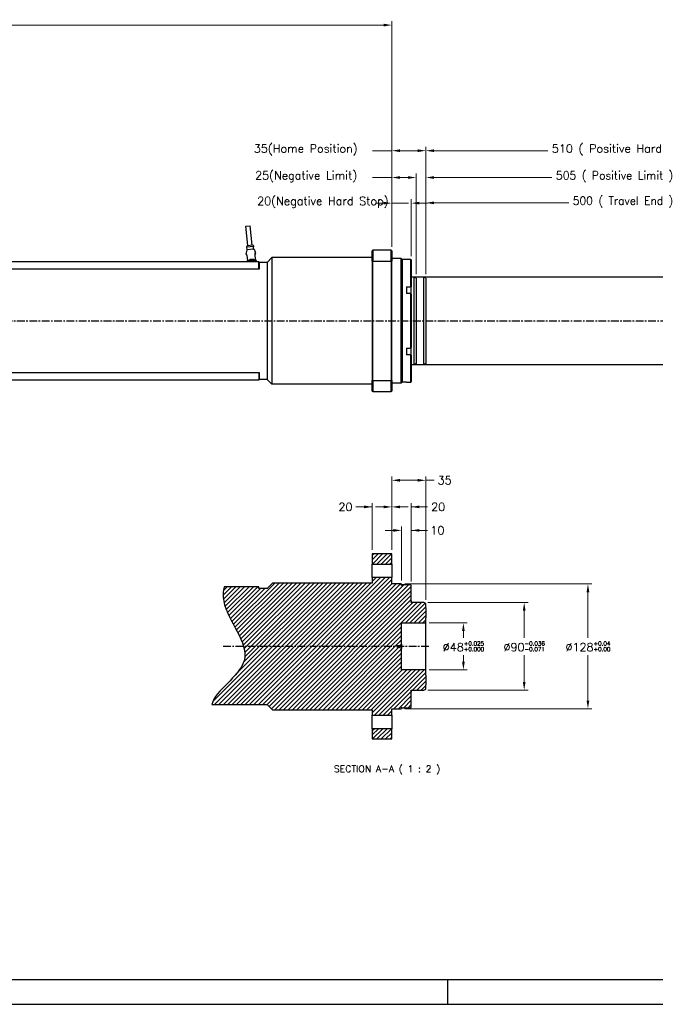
# Model space of a CAD drawing. Extents: x 0 to 2359, y -14 to 1663.
# Tile 5 of 40: x 738 to 1391, y 0 to 1010. Entities that reach past the tile are written whole.
import ezdxf

# ---------------------------------------------------------------- set-up
doc = ezdxf.new("R2010")
doc.units = 0
doc.header["$LTSCALE"] = 25.4
doc.linetypes.add('CENTER', pattern=[2, 1.25, -0.25, 0.25, -0.25])
doc.layers.get('0').update_dxf_attribs({"linetype": 'CONTINUOUS'})
doc.layers.get('Defpoints').update_dxf_attribs({"linetype": 'CONTINUOUS'})
doc.layers.add('ATA-CENTER', color=133, linetype='CENTER')
doc.layers.add('ATA-DIM', color=252, linetype='CONTINUOUS', lineweight=25)
doc.layers.add('ATA-TEXT', color=7, linetype='CONTINUOUS', lineweight=25)
doc.styles.get("Standard").update_dxf_attribs({"font": 'simplex.shx'})
doc.dimstyles.new('ata_A1', dxfattribs={"dimtxt": 4.2, "dimasz": 4.2, "dimexe": 2, "dimexo": 2, "dimgap": 2, "dimtad": 0, "dimtih": 1, "dimtoh": 1, "dimdec": 6, "dimdsep": 46, "dimtxsty": 'Standard', "dimcen": 0, "dimclrd": 252, "dimclre": 252, "dimclrt": 4, "dimadec": 6, "dimazin": 2, "dimtfac": 1, "dimtdec": 6, "dimtofl": 0, "dimtmove": 0, "dimatfit": 3, "dimfxl": 0, "dimtolj": 1, "dimtzin": 0, "dimlwd": 0, "dimlwe": 0, "dimarcsym": 0})

# ---------------------------------------------------------------- blocks, each defined once
blk = doc.blocks.new('*D14916')
at = {"layer": 'ATA-DIM', "color": 252, "lineweight": 0}
for p, q in [((1111.9, 510.4), (1103.5, 510.4)), ((1120.3, 466.3), (1120.3, 514.4)), ((1140.3, 433.8), (1140.3, 514.4)), ((1140.3, 510.4), (1157.1, 510.4)), ((1148.7, 510.4), (1157.1, 510.4))]:
    blk.add_line(p, q, dxfattribs=at)
at = {"layer": 'ATA-DIM', "color": 252}
for points in [[(1111.9, 509), (1111.9, 511.8), (1120.3, 510.4)], [(1148.7, 511.8), (1148.7, 509), (1140.3, 510.4)]]:
    blk.add_solid(points, dxfattribs=at)
at = {"layer": 'Defpoints', "color": 0}
for p in [(1120.3, 510.4), (1120.3, 462.3), (1140.3, 429.8)]:
    blk.add_point(p, dxfattribs=at)
at = {"layer": 'ATA-DIM', "color": 4, "insert": (1167.9, 510.4), "char_height": 8.4, "attachment_point": 5}
blk.add_mtext('20', dxfattribs=at)
blk = doc.blocks.new('*D14915')
at = {"layer": 'ATA-DIM', "color": 252, "lineweight": 0}
for p, q in [((1121.9, 486.3), (1113.5, 486.3)), ((1130.3, 434.8), (1130.3, 490.3)), ((1140.3, 433.8), (1140.3, 490.3)), ((1140.3, 486.3), (1157.1, 486.3)), ((1148.7, 486.3), (1157.1, 486.3))]:
    blk.add_line(p, q, dxfattribs=at)
at = {"layer": 'ATA-DIM', "color": 252}
for points in [[(1121.9, 484.9), (1121.9, 487.7), (1130.3, 486.3)], [(1148.7, 487.7), (1148.7, 484.9), (1140.3, 486.3)]]:
    blk.add_solid(points, dxfattribs=at)
at = {"layer": 'Defpoints', "color": 0}
for p in [(1130.3, 486.3), (1130.3, 430.8), (1140.3, 429.8)]:
    blk.add_point(p, dxfattribs=at)
at = {"layer": 'ATA-DIM', "color": 4, "insert": (1167.1, 486.3), "char_height": 8.4, "attachment_point": 5}
blk.add_mtext('10', dxfattribs=at)
blk = doc.blocks.new('*D14913')
at = {"layer": 'ATA-DIM', "color": 252, "lineweight": 0}
for p, q in [((1120.3, 466.3), (1120.3, 541.7)), ((1146.9, 537.7), (1128.7, 537.7)), ((1155.3, 415.1), (1155.3, 541.7)), ((1155.3, 537.7), (1163.7, 537.7))]:
    blk.add_line(p, q, dxfattribs=at)
at = {"layer": 'ATA-DIM', "color": 252}
for points in [[(1128.7, 539.1), (1128.7, 536.3), (1120.3, 537.7)], [(1146.9, 536.3), (1146.9, 539.1), (1155.3, 537.7)]]:
    blk.add_solid(points, dxfattribs=at)
at = {"layer": 'Defpoints', "color": 0}
for p in [(1120.3, 537.7), (1120.3, 462.3), (1155.3, 411.1)]:
    blk.add_point(p, dxfattribs=at)
at = {"layer": 'ATA-DIM', "color": 4, "insert": (1174.5, 537.7), "char_height": 8.4, "attachment_point": 5}
blk.add_mtext('35', dxfattribs=at)
blk = doc.blocks.new('*D14914')
at = {"layer": 'ATA-DIM', "color": 252, "lineweight": 0}
for p, q in [((1100.3, 510.4), (1083.5, 510.4)), ((1091.9, 510.4), (1083.5, 510.4)), ((1100.3, 466.3), (1100.3, 514.4)), ((1120.3, 466.3), (1120.3, 514.4)), ((1128.7, 510.4), (1137.1, 510.4))]:
    blk.add_line(p, q, dxfattribs=at)
at = {"layer": 'ATA-DIM', "color": 252}
for points in [[(1091.9, 509), (1091.9, 511.8), (1100.3, 510.4)], [(1128.7, 511.8), (1128.7, 509), (1120.3, 510.4)]]:
    blk.add_solid(points, dxfattribs=at)
at = {"layer": 'Defpoints', "color": 0}
for p in [(1120.3, 510.4), (1100.3, 462.3), (1120.3, 462.3)]:
    blk.add_point(p, dxfattribs=at)
at = {"layer": 'ATA-DIM', "color": 4, "insert": (1072.7, 510.4), "char_height": 8.4, "attachment_point": 5}
blk.add_mtext('20', dxfattribs=at)
blk = doc.blocks.new('*D14910')
at = {"layer": 'ATA-DIM', "color": 252, "lineweight": 0}
for p, q in [((1158.8, 391.3), (1197.8, 391.3)), ((1193.8, 382.9), (1193.8, 376.2)), ((1193.8, 351.7), (1193.8, 358.4)), ((1158.8, 343.3), (1197.8, 343.3))]:
    blk.add_line(p, q, dxfattribs=at)
at = {"layer": 'ATA-DIM', "color": 252}
for points in [[(1195.2, 382.9), (1192.4, 382.9), (1193.8, 391.3)], [(1192.4, 351.7), (1195.2, 351.7), (1193.8, 343.3)]]:
    blk.add_solid(points, dxfattribs=at)
at = {"layer": 'Defpoints', "color": 0}
for p in [(1154.8, 391.3), (1154.8, 343.3), (1193.8, 343.3)]:
    blk.add_point(p, dxfattribs=at)
at = {"layer": 'ATA-DIM', "color": 4, "insert": (1193.8, 367.3), "char_height": 8.4, "attachment_point": 5}
blk.add_mtext('%%C48{\\H0.5x;\\S+0.025^ +0.000;}', dxfattribs=at)
blk = doc.blocks.new('*D14912')
at = {"layer": 'ATA-DIM', "color": 252, "lineweight": 0}
for p, q in [((1133.8, 431.3), (1325.6, 431.3)), ((1321.6, 422.9), (1321.6, 376.2)), ((1321.6, 311.7), (1321.6, 358.4)), ((1133.8, 303.3), (1325.6, 303.3))]:
    blk.add_line(p, q, dxfattribs=at)
at = {"layer": 'ATA-DIM', "color": 252}
for points in [[(1323, 422.9), (1320.2, 422.9), (1321.6, 431.3)], [(1320.2, 311.7), (1323, 311.7), (1321.6, 303.3)]]:
    blk.add_solid(points, dxfattribs=at)
at = {"layer": 'Defpoints', "color": 0}
for p in [(1129.8, 431.3), (1129.8, 303.3), (1321.6, 303.3)]:
    blk.add_point(p, dxfattribs=at)
at = {"layer": 'ATA-DIM', "color": 4, "insert": (1321.6, 367.3), "char_height": 8.4, "attachment_point": 5}
blk.add_mtext('%%C128{\\H0.5x;\\S+0.04^ +0.00;}', dxfattribs=at)
blk = doc.blocks.new('*D14911')
at = {"layer": 'ATA-DIM', "color": 252, "lineweight": 0}
for p, q in [((1157.3, 412.3), (1260.2, 412.3)), ((1256.2, 403.9), (1256.2, 376.2)), ((1256.2, 330.7), (1256.2, 358.4)), ((1157.3, 322.3), (1260.2, 322.3))]:
    blk.add_line(p, q, dxfattribs=at)
at = {"layer": 'ATA-DIM', "color": 252}
for points in [[(1257.6, 403.9), (1254.8, 403.9), (1256.2, 412.3)], [(1254.8, 330.7), (1257.6, 330.7), (1256.2, 322.3)]]:
    blk.add_solid(points, dxfattribs=at)
at = {"layer": 'Defpoints', "color": 0}
for p in [(1153.3, 412.3), (1153.3, 322.3), (1256.2, 322.3)]:
    blk.add_point(p, dxfattribs=at)
at = {"layer": 'ATA-DIM', "color": 4, "insert": (1256.2, 367.3), "char_height": 8.4, "attachment_point": 5}
blk.add_mtext('%%C90{\\H0.5x;\\S-0.036^ -0.071;}', dxfattribs=at)
blk = doc.blocks.new('*D14944')
at = {"layer": 'ATA-DIM', "color": 252, "lineweight": 0}
for p, q in [((1111.9, 822.1), (1103.5, 822.1)), ((1120.3, 777.3), (1120.3, 826.1)), ((1120.3, 822.1), (1137.5, 822.1)), ((1140.3, 767.6), (1140.3, 826.1)), ((1148.7, 822.1), (1157.1, 822.1))]:
    blk.add_line(p, q, dxfattribs=at)
at = {"layer": 'ATA-DIM', "color": 252}
for points in [[(1111.9, 820.7), (1111.9, 823.5), (1120.3, 822.1)], [(1148.7, 823.5), (1148.7, 820.7), (1140.3, 822.1)]]:
    blk.add_solid(points, dxfattribs=at)
at = {"layer": 'Defpoints', "color": 0}
for p in [(1140.3, 822.1), (1120.3, 773.3), (1140.3, 763.6)]:
    blk.add_point(p, dxfattribs=at)
at = {"layer": 'ATA-DIM', "color": 4, "insert": (982.1, 828.5), "char_height": 8.4, "attachment_point": 1}
blk.add_mtext('\\A1;20(Negative Hard Stop)', dxfattribs=at)
blk = doc.blocks.new('*D14943')
at = {"layer": 'ATA-DIM', "color": 252, "lineweight": 0}
for p, q in [((1120.3, 777.3), (1120.3, 852.4)), ((1145.3, 749.1), (1145.3, 852.4)), ((1120.3, 848.4), (1100.4, 848.4)), ((1128.7, 848.4), (1136.9, 848.4))]:
    blk.add_line(p, q, dxfattribs=at)
at = {"layer": 'ATA-DIM', "color": 252}
for points in [[(1128.7, 849.8), (1128.7, 847), (1120.3, 848.4)], [(1136.9, 847), (1136.9, 849.8), (1145.3, 848.4)]]:
    blk.add_solid(points, dxfattribs=at)
at = {"layer": 'Defpoints', "color": 0}
for p in [(1145.3, 848.4), (1120.3, 773.3), (1145.3, 745.1)]:
    blk.add_point(p, dxfattribs=at)
at = {"layer": 'ATA-DIM', "color": 4, "insert": (980, 854.8), "char_height": 8.4, "attachment_point": 1}
blk.add_mtext('\\A1;25(Negative Limit)', dxfattribs=at)
blk = doc.blocks.new('*D14942')
at = {"layer": 'ATA-DIM', "color": 252, "lineweight": 0}
for p, q in [((1120.3, 777.3), (1120.3, 879.9)), ((1155.3, 749.1), (1155.3, 879.9)), ((1120.3, 875.9), (1100.4, 875.9)), ((1128.7, 875.9), (1146.9, 875.9))]:
    blk.add_line(p, q, dxfattribs=at)
at = {"layer": 'ATA-DIM', "color": 252}
for points in [[(1128.7, 877.3), (1128.7, 874.5), (1120.3, 875.9)], [(1146.9, 874.5), (1146.9, 877.3), (1155.3, 875.9)]]:
    blk.add_solid(points, dxfattribs=at)
at = {"layer": 'Defpoints', "color": 0}
for p in [(1155.3, 875.9), (1120.3, 773.3), (1155.3, 745.1)]:
    blk.add_point(p, dxfattribs=at)
at = {"layer": 'ATA-DIM', "color": 4, "insert": (978.7, 882.3), "char_height": 8.4, "attachment_point": 1}
blk.add_mtext('\\A1;35(Home Position)', dxfattribs=at)
blk = doc.blocks.new('*D14951')
at = {"layer": 'ATA-DIM', "color": 252, "lineweight": 0}
for p, q in [((1155.3, 749.1), (1155.3, 879.9)), ((1665.3, 749.1), (1665.3, 879.9)), ((1163.7, 875.9), (1280.6, 875.9)), ((1656.9, 875.9), (1464, 875.9))]:
    blk.add_line(p, q, dxfattribs=at)
at = {"layer": 'ATA-DIM', "color": 252}
for points in [[(1163.7, 877.3), (1163.7, 874.5), (1155.3, 875.9)], [(1656.9, 874.5), (1656.9, 877.3), (1665.3, 875.9)]]:
    blk.add_solid(points, dxfattribs=at)
at = {"layer": 'Defpoints', "color": 0}
for p in [(1665.3, 875.9), (1155.3, 745.1), (1665.3, 745.1)]:
    blk.add_point(p, dxfattribs=at)
at = {"layer": 'ATA-DIM', "color": 4, "insert": (1284.6, 882.3), "char_height": 8.4, "attachment_point": 1}
blk.add_mtext('\\A1;510 ( Positive Hard Stop )', dxfattribs=at)
blk = doc.blocks.new('*D14950')
at = {"layer": 'ATA-DIM', "color": 252, "lineweight": 0}
for p, q in [((1155.3, 749.1), (1155.3, 852.4)), ((1660.3, 749.1), (1660.3, 852.4)), ((1163.7, 848.4), (1284.7, 848.4)), ((1651.9, 848.4), (1434.9, 848.4))]:
    blk.add_line(p, q, dxfattribs=at)
at = {"layer": 'ATA-DIM', "color": 252}
for points in [[(1163.7, 849.8), (1163.7, 847), (1155.3, 848.4)], [(1651.9, 847), (1651.9, 849.8), (1660.3, 848.4)]]:
    blk.add_solid(points, dxfattribs=at)
at = {"layer": 'Defpoints', "color": 0}
for p in [(1660.3, 848.4), (1155.3, 745.1), (1660.3, 745.1)]:
    blk.add_point(p, dxfattribs=at)
at = {"layer": 'ATA-DIM', "color": 4, "insert": (1288.7, 854.8), "char_height": 8.4, "attachment_point": 1}
blk.add_mtext('\\A1;505 ( Positive Limit )', dxfattribs=at)
blk = doc.blocks.new('*D14949')
at = {"layer": 'ATA-DIM', "color": 252, "lineweight": 0}
for p, q in [((1155.3, 749.1), (1155.3, 826.4)), ((1163.7, 822.4), (1302, 822.4)), ((1646.9, 822.4), (1432.6, 822.4)), ((1655.3, 749.1), (1655.3, 826.4))]:
    blk.add_line(p, q, dxfattribs=at)
at = {"layer": 'ATA-DIM', "color": 252}
for points in [[(1163.7, 823.8), (1163.7, 821), (1155.3, 822.4)], [(1646.9, 821), (1646.9, 823.8), (1655.3, 822.4)]]:
    blk.add_solid(points, dxfattribs=at)
at = {"layer": 'Defpoints', "color": 0}
for p in [(1655.3, 822.4), (1155.3, 745.1), (1655.3, 745.1)]:
    blk.add_point(p, dxfattribs=at)
at = {"layer": 'ATA-DIM', "color": 4, "insert": (1306, 828.8), "char_height": 8.4, "attachment_point": 1}
blk.add_mtext('\\A1;500 ( Travel End )', dxfattribs=at)
blk = doc.blocks.new('*D14947')
at = {"layer": 'ATA-DIM', "color": 252, "lineweight": 0}
for p, q in [((224.3, 927.8), (224.3, 1008.8)), ((232.7, 1004.8), (631.4, 1004.8)), ((1111.9, 1004.8), (713.2, 1004.8)), ((1120.3, 777.3), (1120.3, 1008.8))]:
    blk.add_line(p, q, dxfattribs=at)
at = {"layer": 'ATA-DIM', "color": 252}
for points in [[(232.7, 1006.2), (232.7, 1003.4), (224.3, 1004.8)], [(1111.9, 1003.4), (1111.9, 1006.2), (1120.3, 1004.8)]]:
    blk.add_solid(points, dxfattribs=at)
at = {"layer": 'Defpoints', "color": 0}
for p in [(1120.3, 1004.8), (224.3, 923.8), (1120.3, 773.3)]:
    blk.add_point(p, dxfattribs=at)
at = {"layer": 'ATA-DIM', "color": 4, "insert": (672.3, 1004.8), "char_height": 8.4, "attachment_point": 5}
blk.add_mtext('\\A1;896(T+356)', dxfattribs=at)
blk = doc.blocks.new('ata-Border-A1-002')
blk.add_line((834, 9), (7, 9))
at = {"color": 253, "ltscale": 0.5}
for p, q in [((420.5, 9), (420.5, 0)), ((0, 0), (841, 0))]:
    blk.add_line(p, q, dxfattribs=at)

msp = doc.modelspace()

# ---------------------------------------------------------------- hatches: boundary and pattern name
h = msp.add_hatch()
h.set_pattern_fill('ANSI31', color=8)
h.set_pattern_definition([(45, (-13974.2038, -22732.0013), (-2.24506403, 2.24506403), [])])
h.paths.add_polyline_path([(1155.2953176, 396.7413504), (1155.2953176, 406.8473504), (1155.2953176, 411.1396499), (1153.2953176, 412.2943504), (1140.2953176, 412.2943504), (1140.2953176, 412.4943504), (1140.2953176, 413.2947294), (1140.2953176, 414.0443504), (1140.2953176, 429.7943504), (1139.7953176, 430.2943504), (1130.7953176, 430.2943504), (1130.2953176, 429.7943504), (1130.2953176, 430.7943504), (1129.7953176, 431.2943504), (1120.2953176, 431.2943504), (1120.2953176, 437.7943504), (1100.2953176, 437.7943504), (1100.2953176, 432.2943504), (997.7953176, 432.2943504), (992.2953176, 426.7943504), (983.815349, 426.7943504), (983.815349, 428.4192504), (948.1115056, 428.4192504), (947.9146037, 427.4492668), (947.741572, 426.4772305), (947.5928567, 425.503103), (947.4689042, 424.526846), (947.3701608, 423.548421), (947.297073, 422.5677898), (947.250087, 421.5849139), (947.2296491, 420.5997549), (947.2362058, 419.6122745), (947.2702033, 418.6224342), (947.3320881, 417.6301957), (947.4223064, 416.6355206), (947.5413046, 415.6383705), (947.689529, 414.6387071), (947.8674249, 413.636492), (948.0750084, 412.6317278), (948.3112152, 411.6245196), (948.5748137, 410.6149888), (948.8645724, 409.6032564), (949.1792597, 408.5894435), (949.517644, 407.5736714), (950.2605772, 405.536734), (950.6626629, 404.515811), (951.5219148, 402.4696622), (952.4463966, 400.418584), (953.4262556, 398.3635457), (954.4516392, 396.3055165), (955.5126947, 394.2454656), (956.5995694, 392.1843623), (961.0082068, 383.9488094), (962.0763874, 381.8969823), (963.1112712, 379.8499183), (964.1030054, 377.8085865), (965.0417374, 375.773956), (965.9176145, 373.7469963), (966.7207841, 371.7286764), (967.4413935, 369.7199657), (967.7676591, 368.7195166), (968.0695899, 367.7218333), (968.1883489, 367.2943504), (1125.694457, 367.2943504), (1126.2953176, 368.2943504), (1128.1302541, 368.2943504), (1130.2953176, 369.5443504), (1130.2953176, 391.2943504), (1154.7953176, 391.2943504), (1155.2953176, 391.7943504)])
h.paths.add_polyline_path([(1155.2953176, 327.7413504), (1155.2953176, 337.8473504), (1155.2953176, 342.7943504), (1154.7953176, 343.2943504), (1130.2953176, 343.2943504), (1130.2953176, 365.0443504), (1128.1302541, 366.2943504), (1126.2953176, 366.2943504), (1125.694457, 367.2943504), (968.1883489, 367.2943504), (968.3459543, 366.7270369), (968.5955207, 365.7352485), (968.8170575, 364.7465894), (969.0093332, 363.7611806), (969.1711162, 362.7791433), (969.3011748, 361.8005987), (969.3982776, 360.8256679), (969.4611928, 359.8544721), (969.4886889, 358.8871324), (969.4795344, 357.92377), (969.4324977, 356.9645061), (969.3463471, 356.0094618), (969.2198511, 355.0587581), (969.0517781, 354.1125164), (968.8408965, 353.1708578), (968.5859761, 352.2339033), (968.2865233, 351.3017204), (967.9440131, 350.3742335), (967.5602451, 349.4513433), (967.1370191, 348.5329508), (966.6761351, 347.6189565), (966.1793927, 346.7092613), (965.6485919, 345.803766), (965.0855323, 344.9023714), (964.4920139, 344.0049782), (963.8698364, 343.1114871), (963.2207995, 342.221799), (962.5467032, 341.3358146), (961.1305314, 339.5745601), (959.6357194, 337.8269297), (958.0766655, 336.0921297), (956.4677683, 334.3693662), (954.8234262, 332.6578453), (948.1795776, 325.9083121), (946.5739877, 324.2410972), (945.0193435, 322.580362), (943.5300434, 320.9253127), (942.1204861, 319.2751554), (941.4501104, 318.4516632), (940.8050698, 317.6290964), (940.1871641, 316.8073556), (939.5981931, 315.9863417), (939.0399566, 315.1659555), (938.5142544, 314.3460976), (938.0228862, 313.526669), (937.567652, 312.7075703), (937.1503516, 311.8887023), (936.7727846, 311.0699658), (936.436751, 310.2512617), (936.1440505, 309.4324905), (935.8964829, 308.6135532), (935.6958481, 307.7943504), (992.2953176, 307.7943504), (997.7953176, 302.2943504), (1100.2953176, 302.2943504), (1100.2953176, 296.7943504), (1120.2953176, 296.7943504), (1120.2953176, 303.2943504), (1129.7953176, 303.2943504), (1130.2953176, 303.7943504), (1130.2953176, 304.7943504), (1130.7953176, 304.2943504), (1139.7953176, 304.2943504), (1140.2953176, 304.7943504), (1140.2953176, 320.5443504), (1140.2953176, 321.2939714), (1140.2953176, 322.0943504), (1140.2953176, 322.2943504), (1153.2953176, 322.2943504), (1155.2953176, 323.4490509)])
h.paths.add_polyline_path([(1120.2953176, 272.2943504), (1120.2953176, 282.7943504), (1100.2953176, 282.7943504), (1100.2953176, 272.2943504)])
h.paths.add_polyline_path([(1120.2953176, 451.7943504), (1120.2953176, 462.2943504), (1100.2953176, 462.2943504), (1100.2953176, 451.7943504)])
h.paths.add_polyline_path([(1168.9522748, 374.2943504), (1218.6802748, 374.2943504), (1218.6802748, 360.2943504), (1168.9522748, 360.2943504)], flags=9)
h.paths.add_polyline_path([(1295.3899509, 374.2943504), (1347.7219509, 374.2943504), (1347.7219509, 360.2943504), (1295.3899509, 360.2943504)], flags=9)
h.paths.add_polyline_path([(1231.4481763, 374.2943504), (1280.9241763, 374.2943504), (1280.9241763, 360.2943504), (1231.4481763, 360.2943504)], flags=9)
h.paths.add_polyline_path([(1165.5953176, 544.0078343), (1183.4033176, 544.0078343), (1183.4033176, 531.4078343), (1165.5953176, 531.4078343)], flags=9)
h.paths.add_polyline_path([(1158.9953176, 516.7260528), (1176.8033176, 516.7260528), (1176.8033176, 504.1260528), (1158.9953176, 504.1260528)], flags=9)
h.paths.add_polyline_path([(1158.9953176, 492.5943524), (1175.2073176, 492.5943524), (1175.2073176, 479.9943524), (1158.9953176, 479.9943524)], flags=9)
h.paths.add_polyline_path([(1168.9522748, 374.2943504), (1218.6802748, 374.2943504), (1218.6802748, 360.2943504), (1168.9522748, 360.2943504)], flags=9)
h.paths.add_polyline_path([(1295.3899509, 374.2943504), (1347.7219509, 374.2943504), (1347.7219509, 360.2943504), (1295.3899509, 360.2943504)], flags=9)
h.paths.add_polyline_path([(1231.4481763, 374.2943504), (1280.9241763, 374.2943504), (1280.9241763, 360.2943504), (1231.4481763, 360.2943504)], flags=9)

# ---------------------------------------------------------------- linework, layer by layer
for p, q in [((970.3638883, 798.3893897), (974.838449, 798.8672042)), ((972.487508, 778.5024533), (970.3638883, 798.3893897)), ((976.9620687, 778.9802678), (974.838449, 798.8672042)), ((971.3937265, 778.3856543), (971.0558246, 776.8410435)), ((978.0558502, 779.0970669), (971.3937265, 778.3856543)), ((978.0558502, 779.0970669), (978.7122951, 777.6586371)), ((970.8842167, 769.9719961), (970.8489236, 770.302503)), ((971.471989, 773.9311361), (970.8982937, 771.2484037)), ((978.7122951, 777.6586371), (971.0558246, 776.8410435)), ((971.5478409, 768.4663345), (972.0915292, 763.3748891)), ((971.8290686, 774.3088323), (971.552998, 776.894134)), ((978.7164024, 774.8431568), (971.6463309, 774.0881816)), ((978.4911923, 775.0202449), (978.2151217, 777.6055466)), ((978.919975, 774.7264668), (980.0472238, 772.2253691)), ((980.5434771, 764.2774274), (979.9997889, 769.3688729)), ((980.3305115, 770.9807155), (980.2952184, 771.3112223)), ((1100.2953176, 773.3015976), (1100.7953176, 773.8015976)), ((1100.2953176, 762.5082149), (1100.2953176, 773.3015976)), ((1119.7953176, 773.8015976), (1100.7953176, 773.8015976)), ((1100.7953176, 773.8015976), (1100.7953176, 762.6917434)), ((1119.7953176, 762.6917434), (1119.7953176, 773.8015976)), ((1120.2953176, 773.3015976), (1119.7953176, 773.8015976)), ((1120.2953176, 773.3015976), (1120.2953176, 762.5082149)), ((413.7953176, 762.3015976), (983.7953176, 762.3015976)), ((972.7953176, 763.3015976), (972.7953176, 762.9015976)), ((972.8953176, 762.9015976), (972.7953176, 762.9015976)), ((972.7953176, 762.9015976), (972.7953176, 762.3015976)), ((973.4953176, 763.4015976), (972.8953176, 763.4015976)), ((972.8953176, 762.9015976), (972.9953176, 762.9015976)), ((972.9853176, 762.5398916), (972.9953176, 762.5398916)), ((972.9853176, 762.4864879), (972.9853176, 762.5398916)), ((972.9853176, 762.4864879), (972.9953176, 762.4864879)), ((972.9853176, 762.4213539), (972.9853176, 762.4864879)), ((972.9853176, 762.4213539), (972.9953176, 762.4213539)), ((972.9853176, 762.4015976), (972.9853176, 762.4213539)), ((972.9853176, 762.4015976), (972.9853176, 762.3015976)), ((972.9953176, 762.4015976), (972.9853176, 762.4015976)), ((972.9953176, 762.3015976), (972.9953176, 762.9015976)), ((973.0053176, 762.3015976), (973.0053176, 762.8915976)), ((980.0953176, 763.4015976), (973.4953176, 763.4015976)), ((973.5053176, 763.3915976), (980.0853176, 763.3915976)), ((980.6953176, 763.4015976), (980.0953176, 763.4015976)), ((980.5853176, 762.8915976), (980.5853176, 762.3015976)), ((980.5953176, 762.9015976), (980.5953176, 762.3015976)), ((980.6953176, 762.9015976), (980.5953176, 762.9015976)), ((980.6953176, 762.9015976), (980.7953176, 762.9015976)), ((980.7953176, 762.9015976), (980.7953176, 763.3015976)), ((980.7953176, 762.3015976), (980.7953176, 762.9015976)), ((981.2573081, 762.3015976), (981.206887, 762.7737729)), ((983.7953176, 754.3015976), (983.7953176, 762.3015976)), ((983.7953176, 760.8015976), (984.2953176, 761.3015976)), ((984.2953176, 761.3015976), (984.2953176, 754.3015976)), ((992.2953176, 761.3015976), (984.2953176, 761.3015976)), ((992.2953176, 761.3015976), (997.2953176, 766.3015976)), ((992.2953176, 761.3015976), (992.2953176, 641.3015976)), ((997.2953176, 766.3015976), (997.2953176, 636.3015976)), ((1100.2953176, 766.3015976), (997.2953176, 766.3015976)), ((1100.2953176, 762.5082149), (1100.2953176, 640.0949803)), ((1100.7953176, 639.9114518), (1100.7953176, 762.6917434)), ((1100.7953176, 762.6917434), (1119.7953176, 762.6917434)), ((1119.7953176, 762.6917434), (1119.7953176, 639.9114518)), ((1129.7953176, 765.3015976), (1120.2953176, 765.3015976)), ((1120.2953176, 640.0949803), (1120.2953176, 762.5082149)), ((1129.7953176, 637.3015976), (1129.7953176, 765.3015976)), ((1130.2953176, 764.8015976), (1129.7953176, 765.3015976)), ((1130.2953176, 764.8015976), (1130.2953176, 637.8015976)), ((1130.2953176, 763.8015976), (1130.7953176, 764.3015976)), ((1130.7953176, 764.3015976), (1130.7953176, 638.3015976)), ((1135.2953176, 764.3015976), (1130.7953176, 764.3015976)), ((1135.2953176, 764.3015976), (1135.2953176, 764.1744852)), ((1139.7953176, 764.1744852), (1135.2953176, 764.1744852)), ((1139.7953176, 736.202143), (1139.7953176, 764.1744852)), ((1140.2953176, 763.6393871), (1140.2953176, 736.3676066)), ((983.7953176, 754.3015976), (413.7953176, 754.3015976)), ((984.2953176, 754.3015976), (983.7953176, 754.3015976)), ((1153.2953176, 746.3015976), (1140.2953176, 746.3015976)), ((1153.2953176, 656.3015976), (1153.2953176, 746.3015976)), ((1155.2953176, 745.146897), (1153.2953176, 746.3015976)), ((1155.2953176, 745.146897), (1155.2953176, 657.4562981)), ((1135.2953176, 736.202143), (1139.7953176, 736.202143)), ((1135.2953176, 736.202143), (1135.2953176, 729.2739398)), ((1139.7953176, 729.2739398), (1135.2953176, 729.2739398)), ((1139.7953176, 736.202143), (1139.7953176, 734.0156992)), ((1139.7953176, 734.0156992), (1139.7953176, 729.2739398)), ((1139.7953176, 673.3292554), (1139.7953176, 729.2739398)), ((1140.2953176, 734.4487119), (1140.2953176, 736.3676066)), ((1140.2953176, 728.573378), (1140.2953176, 734.4487119)), ((1140.2953176, 728.573378), (1140.2953176, 674.0298171)), ((1135.2953176, 673.3292554), (1139.7953176, 673.3292554)), ((1135.2953176, 673.3292554), (1135.2953176, 666.4010521)), ((1139.7953176, 673.3292554), (1139.7953176, 668.587496)), ((1139.7953176, 668.587496), (1139.7953176, 666.4010521)), ((1140.2953176, 668.1544832), (1140.2953176, 674.0298171)), ((1140.2953176, 666.2355885), (1140.2953176, 668.1544832)), ((1139.7953176, 666.4010521), (1135.2953176, 666.4010521)), ((1139.7953176, 638.4287099), (1139.7953176, 666.4010521)), ((1140.2953176, 666.2355885), (1140.2953176, 638.9638081)), ((1155.2953176, 657.4562981), (1153.2953176, 656.3015976)), ((413.7953176, 648.3015976), (983.7953176, 648.3015976)), ((983.7953176, 648.3015976), (983.7953176, 640.3015976)), ((983.7953176, 648.3015976), (984.2953176, 648.3015976)), ((984.2953176, 648.3015976), (984.2953176, 641.3015976)), ((1153.2953176, 656.3015976), (1140.2953176, 656.3015976)), ((983.7953176, 640.3015976), (413.7953176, 640.3015976)), ((983.7953176, 641.8015976), (984.2953176, 641.3015976)), ((992.2953176, 641.3015976), (984.2953176, 641.3015976)), ((992.2953176, 641.3015976), (997.2953176, 636.3015976)), ((1100.2953176, 629.3015976), (1100.2953176, 640.0949803)), ((1119.7953176, 639.9114518), (1100.7953176, 639.9114518)), ((1100.7953176, 639.9114518), (1100.7953176, 628.8015976)), ((1119.7953176, 628.8015976), (1119.7953176, 639.9114518)), ((1120.2953176, 640.0949803), (1120.2953176, 629.3015976)), ((1129.7953176, 637.3015976), (1120.2953176, 637.3015976)), ((1130.2953176, 637.8015976), (1129.7953176, 637.3015976)), ((1130.2953176, 638.8015976), (1130.7953176, 638.3015976)), ((1135.2953176, 638.3015976), (1130.7953176, 638.3015976)), ((1135.2953176, 638.4287099), (1139.7953176, 638.4287099)), ((1135.2953176, 638.4287099), (1135.2953176, 638.3015976)), ((1100.2953176, 636.3015976), (997.2953176, 636.3015976)), ((1100.2953176, 629.3015976), (1100.7953176, 628.8015976)), ((1100.7953176, 628.8015976), (1119.7953176, 628.8015976)), ((1119.7953176, 628.8015976), (1120.2953176, 629.3015976)), ((1100.2953176, 462.2943504), (1100.2953176, 451.7943504)), ((1120.2953176, 462.2943504), (1100.2953176, 462.2943504)), ((1120.2953176, 451.7943504), (1120.2953176, 462.2943504)), ((1100.2953176, 437.7943504), (1100.2953176, 451.7943504)), ((1100.2953176, 451.7943504), (1120.2953176, 451.7943504)), ((1120.2953176, 451.7943504), (1120.2953176, 437.7943504)), ((1100.2953176, 437.7943504), (1100.2953176, 432.2943504)), ((1120.2953176, 437.7943504), (1100.2953176, 437.7943504)), ((1120.2953176, 431.2943504), (1120.2953176, 437.7943504)), ((983.815349, 428.4192504), (948.1115056, 428.4192504)), ((983.815349, 426.7943504), (983.815349, 428.4192504)), ((992.2953176, 426.7943504), (983.815349, 426.7943504)), ((997.7953176, 432.2943504), (992.2953176, 426.7943504)), ((1100.2953176, 432.2943504), (997.7953176, 432.2943504)), ((1129.7953176, 431.2943504), (1120.2953176, 431.2943504)), ((1130.2953176, 430.7943504), (1129.7953176, 431.2943504)), ((1130.2953176, 429.7943504), (1130.2953176, 430.7943504)), ((1130.7953176, 430.2943504), (1130.2953176, 429.7943504)), ((1139.7953176, 430.2943504), (1130.7953176, 430.2943504)), ((1140.2953176, 429.7943504), (1139.7953176, 430.2943504)), ((1140.2953176, 414.0443504), (1140.2953176, 429.7943504)), ((1140.2953176, 414.0443504), (1140.2953176, 413.2947294)), ((1140.2953176, 412.4943504), (1140.2953176, 413.2947294)), ((1140.2953176, 412.2943504), (1140.2953176, 412.4943504)), ((1153.2953176, 412.2943504), (1140.2953176, 412.2943504)), ((1155.2953176, 411.1396499), (1153.2953176, 412.2943504)), ((1155.2953176, 406.8473504), (1155.2953176, 411.1396499)), ((1155.2953176, 406.8473504), (1155.2953176, 396.7413504)), ((1155.2953176, 391.7943504), (1155.2953176, 396.7413504)), ((1130.2953176, 391.2943504), (1154.7953176, 391.2943504)), ((1130.2953176, 369.5443504), (1130.2953176, 391.2943504)), ((1154.7953176, 391.2943504), (1155.2953176, 391.7943504)), ((1154.7953176, 391.2943504), (1154.7953176, 343.2943504)), ((1155.2953176, 342.7943504), (1155.2953176, 391.7943504)), ((1125.694457, 367.2943504), (1126.2953176, 368.2943504)), ((1126.2953176, 366.2943504), (1125.694457, 367.2943504)), ((1126.2953176, 366.2943504), (1126.2953176, 368.2943504)), ((1126.2953176, 368.2943504), (1128.1302541, 368.2943504)), ((1128.1302541, 366.2943504), (1126.2953176, 366.2943504)), ((1128.1302541, 368.2943504), (1130.2953176, 369.5443504)), ((1128.1302541, 366.2943504), (1128.1302541, 368.2943504)), ((1130.2953176, 365.0443504), (1128.1302541, 366.2943504)), ((1130.2953176, 369.5443504), (1130.2953176, 365.0443504)), ((1130.2953176, 343.2943504), (1130.2953176, 365.0443504)), ((1154.7953176, 343.2943504), (1130.2953176, 343.2943504)), ((1155.2953176, 342.7943504), (1154.7953176, 343.2943504)), ((1155.2953176, 337.8473504), (1155.2953176, 342.7943504)), ((1155.2953176, 337.8473504), (1155.2953176, 327.7413504)), ((1153.2953176, 322.2943504), (1155.2953176, 323.4490509)), ((1155.2953176, 323.4490509), (1155.2953176, 327.7413504)), ((1140.2953176, 322.0943504), (1140.2953176, 322.2943504)), ((1140.2953176, 322.2943504), (1153.2953176, 322.2943504)), ((1140.2953176, 321.2939714), (1140.2953176, 322.0943504)), ((1140.2953176, 321.2939714), (1140.2953176, 320.5443504)), ((1140.2953176, 304.7943504), (1140.2953176, 320.5443504)), ((935.6958481, 307.7943504), (992.2953176, 307.7943504)), ((992.2953176, 307.7943504), (997.7953176, 302.2943504)), ((1120.2953176, 303.2943504), (1129.7953176, 303.2943504)), ((1120.2953176, 296.7943504), (1120.2953176, 303.2943504)), ((1129.7953176, 303.2943504), (1130.2953176, 303.7943504)), ((1130.2953176, 304.7943504), (1130.7953176, 304.2943504)), ((1130.2953176, 303.7943504), (1130.2953176, 304.7943504)), ((1130.7953176, 304.2943504), (1139.7953176, 304.2943504)), ((1139.7953176, 304.2943504), (1140.2953176, 304.7943504)), ((997.7953176, 302.2943504), (1100.2953176, 302.2943504)), ((1100.2953176, 302.2943504), (1100.2953176, 296.7943504)), ((1100.2953176, 282.7943504), (1100.2953176, 296.7943504)), ((1100.2953176, 296.7943504), (1120.2953176, 296.7943504)), ((1120.2953176, 296.7943504), (1120.2953176, 282.7943504)), ((1100.2953176, 282.7943504), (1100.2953176, 272.2943504)), ((1120.2953176, 282.7943504), (1100.2953176, 282.7943504)), ((1120.2953176, 272.2943504), (1120.2953176, 282.7943504)), ((1100.2953176, 272.2943504), (1120.2953176, 272.2943504))]:
    msp.add_line(p, q)
at = {"color": 251}
for p, q in [((1143.2953176, 656.3015976), (1143.2953176, 746.3015976)), ((1145.2953176, 745.146897), (1143.2953176, 746.3015976)), ((1145.2953176, 745.146897), (1145.2953176, 657.4562981)), ((1145.2953176, 657.4562981), (1143.2953176, 656.3015976))]:
    msp.add_line(p, q, dxfattribs=at)
for centre, radius, start, end in [((973.8319641, 770.6210459), 3, 167.9292559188, 186.0952124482), ((971.667567, 773.8893123), 0.2, 96.0952124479, 167.9292559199), ((971.6301992, 774.2875961), 0.2, 276.0952124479, 6.0952124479), ((978.6900616, 775.0414811), 0.2, 186.0952124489, 276.0952124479), ((978.7376386, 774.6442875), 0.2, 24.2611689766, 96.0952124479), ((977.312178, 770.9926794), 3, 6.0952124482, 24.2611689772), ((976.7953176, 759.3515976), 5, 143.1301023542, 143.842991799), ((972.8953176, 763.3015976), 0.1, 90, 180), ((973.4953176, 762.9015976), 0.5, 90, 180), ((973.5053176, 762.8915976), 0.5, 90, 180), ((976.7953176, 759.3515976), 5, 54.0959314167, 125.9040685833), ((976.7953176, 759.3515976), 4.7, 59.5082382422, 120.4917617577), ((976.7953176, 759.3515976), 4.1, 81.0427839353, 98.9572160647), ((980.0853176, 762.8915976), 0.5, 0, 90), ((980.0953176, 762.9015976), 0.5, 0, 90), ((980.6953176, 763.3015976), 0.1, 0, 90), ((976.7953176, 759.3515976), 5, 36.157008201, 36.8698976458)]:
    msp.add_arc(centre, radius, start, end)
for points in [[(970.8833703, 769.9719065), (970.8833547, 769.9718603), (970.8833508, 769.971801), (970.8833585, 769.9717288)], [(971.1647242, 769.5499738), (971.212119, 769.4767303), (971.2639606, 769.3891614), (971.3141623, 769.2850533)], [(971.3568971, 769.1897109), (971.3328419, 769.2452046), (971.308396, 769.2971001), (971.284236, 769.34489)], [(971.3568971, 769.1897109), (971.3327314, 769.2454595), (971.3084365, 769.2970112), (971.2843738, 769.3446241)], [(971.5317232, 768.5866734), (971.538119, 768.5468251), (971.5435354, 768.5066537), (971.5478409, 768.4663345)], [(980.0208877, 770.0478195), (979.9933811, 769.8797652), (979.979601, 769.6861266), (979.9901322, 769.4899017)], [(980.1703826, 770.5818231), (980.22078, 770.7051809), (980.2667921, 770.7837984), (980.2897119, 770.8257492)], [(980.3313577, 770.9808066), (980.3313827, 770.9807647), (980.3313991, 770.9807076), (980.3314067, 770.9806354)], [(980.559383, 764.1580529), (980.5530913, 764.197574), (980.5477492, 764.237421), (980.5434771, 764.2774274)], [(980.9406771, 763.1729573), (980.8779524, 763.2677558), (980.8056827, 763.3882917), (980.7397069, 763.5391262)], [(981.2065047, 762.7737321), (981.2065232, 762.77378), (981.2065222, 762.7738513), (981.2065017, 762.7739458)], [(1100.2953176, 762.5082149), (1100.4619681, 762.5694768), (1100.6286356, 762.630653), (1100.7953176, 762.6917434)], [(1119.7953176, 762.6917434), (1119.9619996, 762.630653), (1120.1286671, 762.5694768), (1120.2953176, 762.5082149)], [(1139.7953176, 764.1744852), (1139.9622414, 763.9966042), (1140.1289125, 763.8182375), (1140.2953176, 763.6393871)], [(1139.7953176, 736.202143), (1139.9622414, 736.2577627), (1140.1289125, 736.3129208), (1140.2953176, 736.3676066)], [(1140.2953176, 728.573378), (1140.1289125, 728.8069142), (1139.9622414, 729.040439), (1139.7953176, 729.2739398)], [(1139.7953176, 673.3292554), (1139.9622414, 673.5627561), (1140.1289125, 673.7962809), (1140.2953176, 674.0298171)], [(1140.2953176, 666.2355885), (1140.1289125, 666.2902743), (1139.9622414, 666.3454324), (1139.7953176, 666.4010521)], [(1100.2953176, 640.0949803), (1100.4619681, 640.0337183), (1100.6286356, 639.9725421), (1100.7953176, 639.9114518)], [(1120.2953176, 640.0949803), (1120.1286671, 640.0337183), (1119.9619996, 639.9725421), (1119.7953176, 639.9114518)], [(1139.7953176, 638.4287099), (1139.9622414, 638.6065909), (1140.1289125, 638.7849577), (1140.2953176, 638.9638081)]]:
    msp.add_open_spline(points, degree=3)
for points, knots in [([(970.9568192, 769.8291395), (970.9466828, 769.8408659), (970.9380164, 769.851216), (970.9259904, 769.8668477), (970.9222337, 769.871705), (970.9130469, 769.8858242), (970.9088027, 769.8924085), (970.8996474, 769.9110305), (970.8955288, 769.9205464), (970.8880696, 769.9435127), (970.8848935, 769.9574942), (970.8833585, 769.9717288)], [0, 0, 0, 0, 0.022971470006, 0.022971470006, 0.034367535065, 0.034367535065, 0.040556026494, 0.040556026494, 0.044492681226, 0.044492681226, 0.048992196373, 0.048992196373, 0.048992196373, 0.048992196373]), ([(970.9568192, 769.8291395), (970.9554936, 769.8306731), (970.9225036, 769.8690295), (970.927082, 769.8704907), (970.9601613, 769.8316892)], [0.42248596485, 0.42248596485, 0.42248596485, 0.42248596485, 0.42857142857, 0.58042167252, 0.58042167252, 0.58042167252, 0.58042167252]), ([(971.1647242, 769.5499738), (971.0942333, 769.6589096), (971.0337456, 769.7396196), (970.9805393, 769.8072908), (970.968739, 769.8216277), (970.9601613, 769.8316892)], [0, 0, 0, 0, 0.070625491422, 0.070625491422, 0.096970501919, 0.096970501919, 0.096970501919, 0.096970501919]), ([(971.5317232, 768.5866734), (971.513603, 768.6995701), (971.4874079, 768.8104736), (971.4249849, 769.0206111), (971.3875716, 769.1214094), (971.3374975, 769.2355786), (971.3258502, 769.260815), (971.3141623, 769.2850533)], [0, 0, 0, 0, 0.034494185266, 0.034494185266, 0.070853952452, 0.070853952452, 0.081689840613, 0.081689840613, 0.081689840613, 0.081689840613]), ([(979.9893409, 769.773676), (979.9830112, 769.6590138), (979.9846422, 769.5360537), (979.9966719, 769.3994151), (979.9981592, 769.3841346), (979.9997889, 769.3688729)], [0, 0, 0, 0, 0.036577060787, 0.036577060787, 0.041181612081, 0.041181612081, 0.041181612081, 0.041181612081]), ([(980.0208977, 770.0478765), (980.0097022, 769.9794858), (980.0007327, 769.9064686), (979.9862853, 769.7226536), (979.9838801, 769.606396), (979.9901322, 769.4899017)], [0.021823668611, 0.021823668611, 0.021823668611, 0.021823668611, 0.046355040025, 0.046355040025, 0.081549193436, 0.081549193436, 0.081549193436, 0.081549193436]), ([(979.9893409, 769.773676), (979.9923544, 769.8282649), (980.0026131, 769.9424605), (980.0214608, 770.0541663), (980.0328125, 770.1119055), (980.0336779, 770.116258)], [0.075641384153, 0.075641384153, 0.075641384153, 0.075641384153, 0.107142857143, 0.142857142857, 0.145784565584, 0.145784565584, 0.145784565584, 0.145784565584]), ([(980.1703826, 770.5818231), (980.1506752, 770.5335854), (980.1298554, 770.4774152), (980.0826358, 770.3288433), (980.0560776, 770.2289181), (980.0336779, 770.116258)], [0, 0, 0, 0, 0.032685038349, 0.032685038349, 0.075239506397, 0.075239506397, 0.075239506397, 0.075239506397]), ([(980.236816, 770.7273829), (980.2253263, 770.7023488), (980.2125316, 770.6735084), (980.1821662, 770.6021276), (980.1639601, 770.5579373), (980.145444, 770.5089769)], [0.044628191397, 0.044628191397, 0.044628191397, 0.044628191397, 0.068505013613, 0.068505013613, 0.09699652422, 0.09699652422, 0.09699652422, 0.09699652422]), ([(980.2363827, 770.7265288), (980.2202994, 770.6914482), (980.1914386, 770.6255148), (980.1577922, 770.541628), (980.145444, 770.5089769)], [0.65581319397, 0.65581319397, 0.65581319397, 0.65581319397, 0.714285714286, 0.747278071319, 0.747278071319, 0.747278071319, 0.747278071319]), ([(980.3314067, 770.9806354), (980.3323479, 770.9717347), (980.3326594, 770.9628475), (980.3322168, 770.9465522), (980.3315531, 770.9390173), (980.3291488, 770.9214808), (980.3270175, 770.9122514), (980.3235562, 770.8996166), (980.3221093, 770.8951838), (980.3189499, 770.8860641), (980.3173932, 770.8821488), (980.3128151, 770.8710201), (980.3103155, 770.8657355), (980.3024509, 770.8494752), (980.2965181, 770.8382069), (980.2897119, 770.8257492)], [0, 0, 0, 0, 0.002812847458, 0.002812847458, 0.005364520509, 0.005364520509, 0.009288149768, 0.009288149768, 0.012472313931, 0.012472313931, 0.017212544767, 0.017212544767, 0.027993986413, 0.027993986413, 0.04903223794, 0.04903223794, 0.04903223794, 0.04903223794]), ([(971.9723765, 762.3015976), (971.9753529, 762.3105593), (971.9783273, 762.3196939), (972.0082158, 762.4134309), (972.035014, 762.5139475), (972.0575839, 762.6274028)], [0.028080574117, 0.028080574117, 0.028080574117, 0.028080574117, 0.032805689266, 0.032805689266, 0.075664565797, 0.075664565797, 0.075664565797, 0.075664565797]), ([(972.1018178, 762.9735943), (972.0988483, 762.9179647), (972.0941001, 762.8634359), (972.0877283, 762.8105262), (972.0806426, 762.7516881), (972.0716427, 762.6948052), (972.0614188, 762.6411854), (972.060524, 762.6364928), (972.0596226, 762.6318249), (972.0587148, 762.6271815)], [0.075027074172, 0.075027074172, 0.075027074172, 0.075027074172, 0.107142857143, 0.107142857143, 0.107142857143, 0.142857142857, 0.142857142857, 0.142857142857, 0.145982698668, 0.145982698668, 0.145982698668, 0.145982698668]), ([(972.0745521, 762.7204281), (972.0845667, 762.7861336), (972.0925028, 762.8558296), (972.1052171, 763.0315027), (972.1071252, 763.1422921), (972.1012015, 763.253354)], [0.020990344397, 0.020990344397, 0.020990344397, 0.020990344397, 0.044178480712, 0.044178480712, 0.077732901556, 0.077732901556, 0.077732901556, 0.077732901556]), ([(972.1021535, 762.973552), (972.1083327, 763.0883264), (972.1065308, 763.211334), (972.0944117, 763.3467463), (972.0930309, 763.3608255), (972.0915292, 763.3748891)], [0, 0, 0, 0, 0.036569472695, 0.036569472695, 0.040812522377, 0.040812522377, 0.040812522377, 0.040812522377]), ([(980.5434771, 764.2774274), (980.5710011, 764.0196751), (980.6689841, 763.6857158), (980.7852004, 763.4406503), (980.8140413, 763.3851976)], [0, 0, 0, 0, 0.14285714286, 0.18990323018, 0.18990323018, 0.18990323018, 0.18990323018]), ([(980.5434771, 764.2774274), (980.5547917, 764.1714704), (980.5741929, 764.0654045), (980.6241783, 763.8594695), (980.6558814, 763.7580049), (980.7290138, 763.5605519), (980.7719962, 763.4660358), (980.8140668, 763.3851494)], [0, 0, 0, 0, 0.03196783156, 0.03196783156, 0.06597153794, 0.06597153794, 0.10501495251, 0.10501495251, 0.10501495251, 0.10501495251]), ([(980.559383, 764.1580529), (980.5773778, 764.045019), (980.60338, 763.9339393), (980.6650328, 763.7253568), (980.7016803, 763.6260629), (980.7397069, 763.5391262)], [0, 0, 0, 0, 0.034526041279, 0.034526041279, 0.070302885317, 0.070302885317, 0.070302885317, 0.070302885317]), ([(980.9406771, 763.1729573), (981.0123467, 763.06464), (981.0712505, 762.986576), (981.1178393, 762.927953), (981.1269477, 762.91695), (981.1335184, 762.9092705)], [0, 0, 0, 0, 0.072611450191, 0.072611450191, 0.095568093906, 0.095568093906, 0.095568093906, 0.095568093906]), ([(981.1173652, 762.9358833), (981.1255828, 762.9261825), (981.1662099, 762.8784242), (981.1628707, 762.874965), (981.1335184, 762.9092705)], [0.39799953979, 0.39799953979, 0.39799953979, 0.39799953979, 0.42857142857, 0.57544528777, 0.57544528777, 0.57544528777, 0.57544528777]), ([(981.1173652, 762.9358833), (981.1318088, 762.9188328), (981.1444215, 762.9040247), (981.1602648, 762.8837103), (981.1648078, 762.8778043), (981.1741934, 762.8638082), (981.1779587, 762.8582397), (981.1852587, 762.8444223), (981.1870925, 762.8407716), (981.1917168, 762.830641), (981.1946521, 762.8234673), (981.2013459, 762.8031969), (981.2047185, 762.7887669), (981.2063065, 762.7739908)], [0, 0, 0, 0, 0.029962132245, 0.029962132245, 0.044782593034, 0.044782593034, 0.052433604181, 0.052433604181, 0.054683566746, 0.054683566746, 0.05779365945, 0.05779365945, 0.062521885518, 0.062521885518, 0.062521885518, 0.062521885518]), ([(948.1115056, 428.4192504), (947.0790097, 423.6252194), (946.1976664, 398.744099), (993.3419315, 352.5813867), (938.7644149, 322.0340765), (935.6958481, 307.7943504)], [27.8880420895, 27.8880420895, 27.8880420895, 27.8880420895, 35.7755741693, 68.202521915, 95.9084680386, 95.9084680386, 95.9084680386, 95.9084680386])]:
    msp.add_open_spline(points, degree=3, knots=knots)
at = {"layer": 'ATA-CENTER', "ltscale": 0.25}
for p, q in [((202.22806, 701.3015976), (1662.7083833, 701.3015976)), ((1158.2953176, 367.2943504), (945.5283618, 367.2943504))]:
    msp.add_line(p, q, dxfattribs=at)
at = {"layer": 'ATA-DIM'}
for p, q in [((1663.2953176, 746.3015976), (1140.2953176, 746.3015976)), ((1663.2953176, 656.3015976), (1140.2953176, 656.3015976))]:
    msp.add_line(p, q, dxfattribs=at)

# ---------------------------------------------------------------- block references
at = {"xscale": 2.8, "yscale": 2.8, "zscale": 2.8}
msp.add_blockref('ata-Border-A1-002', (0, 0), dxfattribs=at)

# ---------------------------------------------------------------- texts
at = {"layer": 'ATA-TEXT', "color": 7, "insert": (1060.8290809, 235.7979066), "char_height": 6.999999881, "attachment_point": 7}
msp.add_mtext('SECTION A-A ( 1 : 2 )', dxfattribs=at)

# ---------------------------------------------------------------- dimensions: what is measured, and where the dimension line sits
at = {"layer": 'ATA-DIM'}
dim = msp.add_linear_dim(base=(1120.2953175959, 1004.8299102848), p1=(224.2953175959, 923.8015975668), p2=(1120.2953175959, 773.3015975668), text='<>(T+356)', dimstyle='ata_A1', override={"dimscale": 2, "dimtxt": 4.2, "dimtxsty": 'Standard', "dimtfac": 0.571429, "dimtdec": 2, "dimtfill": 0}, dxfattribs=at)
dim.commit()
dim.dimension.update_dxf_attribs({"geometry": '*D14947', "text_midpoint": (672.2953175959, 1004.8299102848)})
for base, p1, p2, angle, text, override, picture, middle in [((1155.2953176, 875.9037686), (1120.2953176, 773.3015976), (1155.2953176, 745.146897), 180, '<>(Home Position)', {"dimscale": 2, "dimtxt": 4.2, "dimtxsty": 'Standard', "dimtfac": 0.571429, "dimtdec": 2}, '*D14942', (1037.5453176, 875.9037686)), ((1665.2953175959, 875.9037685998), (1155.2953175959, 745.1468970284), (1665.2953175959, 745.1468970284), 180, '<> ( Positive Hard Stop )', {"dimscale": 2, "dimtfac": 0.571429, "dimtdec": 2}, '*D14951', (1372.2953175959, 875.9037685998)), ((1145.2953176, 848.3744908), (1120.2953176, 773.3015976), (1145.2953176, 745.146897), 180, '<>(Negative Limit)', {"dimscale": 2, "dimtxt": 4.2, "dimtxsty": 'Standard', "dimtfac": 0.571429, "dimtdec": 2}, '*D14943', (1038.2173176, 848.3744908)), ((1660.2953175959, 848.3744907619), (1155.2953175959, 745.1468970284), (1660.2953175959, 745.1468970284), 180, '<> ( Positive Limit )', {"dimscale": 2, "dimtfac": 0.571429, "dimtdec": 2}, '*D14950', (1359.7953175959, 848.3744907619)), ((1140.2953176, 822.1495396), (1120.2953176, 773.3015976), (1140.2953176, 763.6393871), 180, '<>(Negative Hard Stop)', {"dimscale": 2, "dimtxt": 4.2, "dimtxsty": 'Standard', "dimtfac": 0.571429, "dimtdec": 2}, '*D14944', (1057.7884879, 822.1495396)), ((1655.2953176, 822.4154866), (1155.2953176, 745.146897), (1655.2953176, 745.146897), 180, '<> ( Travel End )', {"dimscale": 2, "dimtfac": 0.571429, "dimtdec": 2}, '*D14949', (1367.2953176, 822.4154866)), ((1321.5559509, 303.2943504), (1129.7953176, 431.2943504), (1129.7953176, 303.2943504), 90, '%%C<>{\\H0.5x;\\S+0.04^ +0.00;}', {"dimscale": 2, "dimtp": 0.1, "dimtm": 0.1, "dimtfac": 0.71, "dimtdec": 2, "dimtolj": 0, "dimtzin": 8}, '*D14912', (1321.5559509, 367.2943504)), ((1256.1861763, 322.2943504), (1153.2953176, 412.2943504), (1153.2953176, 322.2943504), 90, '%%C<>{\\H0.5x;\\S-0.036^ -0.071;}', {"dimscale": 2, "dimtp": 0.1, "dimtm": 0.1, "dimtfac": 0.71, "dimtdec": 2, "dimtolj": 0, "dimtzin": 8}, '*D14911', (1256.1861763, 367.2943504)), ((1193.8162748, 343.2943504), (1154.7953176, 391.2943504), (1154.7953176, 343.2943504), 90, '%%C<>{\\H0.5x;\\S+0.025^ +0.000;}', {"dimscale": 2, "dimtp": 0.1, "dimtm": 0.1, "dimtfac": 0.71, "dimtdec": 2, "dimtolj": 0, "dimtzin": 8}, '*D14910', (1193.8162748, 367.2943504))]:
    dim = msp.add_linear_dim(base=base, p1=p1, p2=p2, angle=angle, text=text, dimstyle='ata_A1', override=override, dxfattribs=at)
    dim.commit()
    dim.dimension.update_dxf_attribs({"geometry": picture, "text_midpoint": middle, "dimtype": 160})
for base, p1, p2, picture, middle in [((1120.2953176, 537.7078343), (1155.2953176, 411.1396499), (1120.2953176, 462.2943504), '*D14913', (1174.4993176, 537.7078343)), ((1120.2953176, 510.4260528), (1100.2953176, 462.2943504), (1120.2953176, 462.2943504), '*D14914', (1072.6913176, 510.4260528)), ((1120.2953176, 510.4260528), (1140.2953176, 429.7943504), (1120.2953176, 462.2943504), '*D14916', (1167.8993176, 510.4260528)), ((1130.2953176, 486.2943524), (1140.2953176, 429.7943504), (1130.2953176, 430.7943504), '*D14915', (1167.1013176, 486.2943524))]:
    dim = msp.add_linear_dim(base=base, p1=p1, p2=p2, dimstyle='ata_A1', override={"dimscale": 2, "dimtp": 0.1, "dimtm": 0.1, "dimtfac": 0.71, "dimtdec": 2, "dimtolj": 0, "dimtzin": 8}, dxfattribs=at)
    dim.commit()
    dim.dimension.update_dxf_attribs({"geometry": picture, "text_midpoint": middle, "dimtype": 160})

doc.saveas('drawing.dxf')
